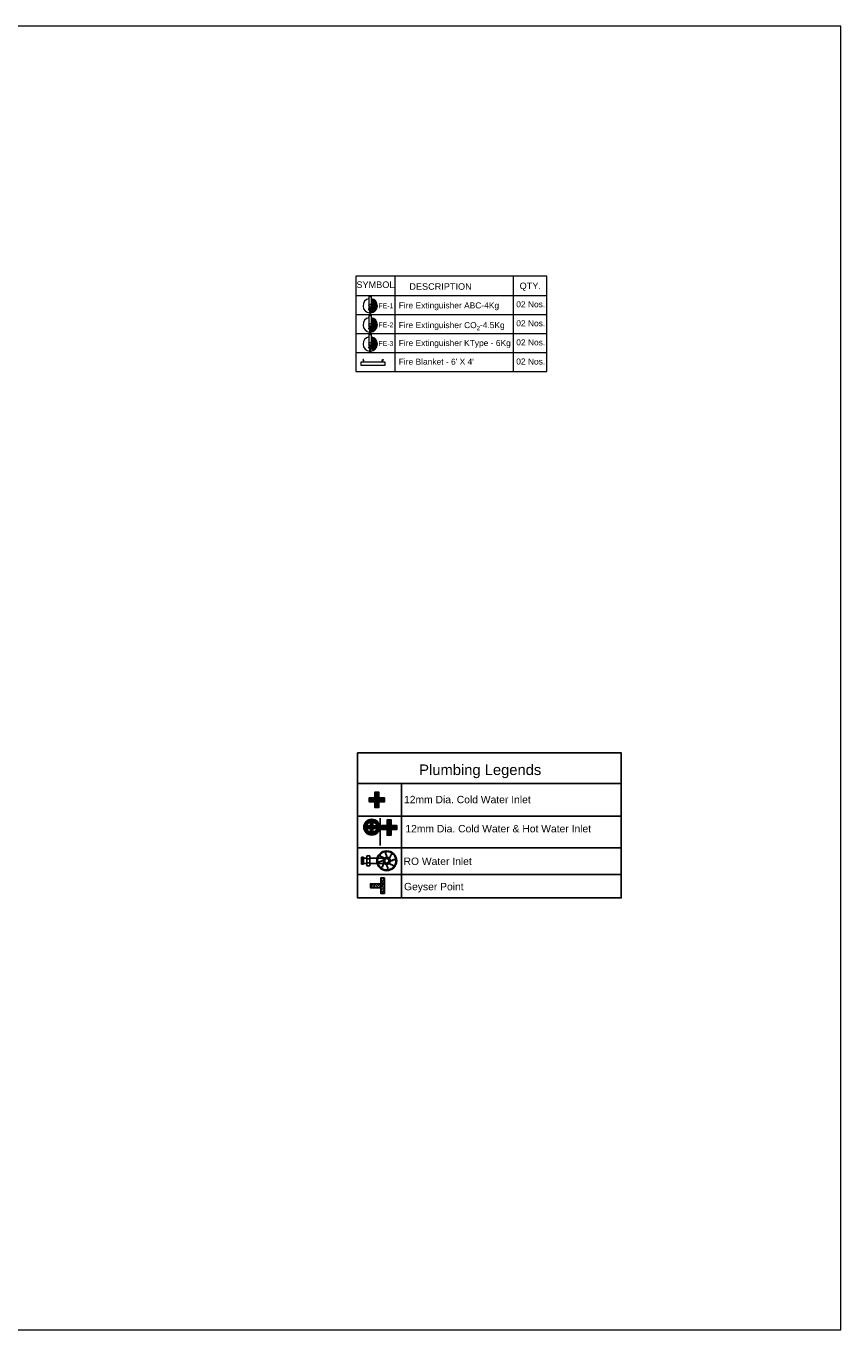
# Model space of a CAD drawing. Header units: millimetres. Extents: x 13115352 to 26511604, y 2875787 to 5794155.
# Tile 115 of 115: x 13277582 to 13293030, y 2875787 to 2900504. Entities that reach past the tile are written whole.
import ezdxf

# ---------------------------------------------------------------- set-up
doc = ezdxf.new("R2010")
doc.units = ezdxf.units.MM
doc.layers.get('0').update_dxf_attribs({"lineweight": 0})
doc.layers.add('Fire Extinguisher', color=1, linetype='Continuous', lineweight=0)
doc.layers.add('Plumbing', color=6, linetype='Continuous', lineweight=0)
doc.layers.add('Plumbing & Drainage', color=6, linetype='Continuous')
doc.styles.add('2.5 Arial_regular_annotative', font='arial.ttf', dxfattribs={"width": 0.8, "height": 2.5})
doc.styles.add('ARAIL', font='arial.ttf')
doc.styles.add('Arial', font='arial.ttf')

# ---------------------------------------------------------------- blocks, each defined once
blk = doc.blocks.new('A$C2E893D3C')
at = {"layer": 'Plumbing & Drainage', "color": 4, "linetype": 'ByBlock', "lineweight": -2}
for p, q in [((-1, -2.55), (-1, -2.59)), ((1, -2.55), (1, -2.65))]:
    blk.add_line(p, q, dxfattribs=at)
at = {"layer": 'Plumbing & Drainage', "color": 3, "linetype": 'ByBlock', "lineweight": -2}
for p, q in [((-1, -2.68), (-1, -4.95)), ((1, -2.75), (1, -4.95)), ((1.83, -7.99), (-1.83, -7.99)), ((-1.83, -7.99), (-1.83, -9.07)), ((1.83, -9.07), (-1.83, -9.07)), ((-1, -5.24), (-1, -7.99)), ((-1, -9.07), (-1, -10.33)), ((-0.74, -7.99), (-0.74, -9.07)), ((0.74, -7.99), (0.74, -9.07)), ((1, -5.24), (1, -7.99)), ((1, -9.07), (1, -10.33)), ((1.83, -7.99), (1.83, -9.07)), ((1.3, -10.33), (-1.3, -10.33)), ((-1.3, -10.33), (-1.3, -11.06)), ((1.3, -11.06), (-1.3, -11.06)), ((-1.29, -10.33), (-1.29, -11.06)), ((-1.27, -10.33), (-1.27, -11.06)), ((-1.25, -10.33), (-1.25, -11.06)), ((-1.23, -10.33), (-1.23, -11.06)), ((-1.2, -10.33), (-1.2, -11.06)), ((-1.17, -10.33), (-1.17, -11.06)), ((-1.13, -10.33), (-1.13, -11.06)), ((-1.09, -10.33), (-1.09, -11.06)), ((-1.03, -10.33), (-1.03, -11.06)), ((-0.98, -10.33), (-0.98, -11.06)), ((-0.9, -10.33), (-0.9, -11.06)), ((-0.81, -10.33), (-0.81, -11.06)), ((-0.69, -10.33), (-0.69, -11.06)), ((-0.54, -10.33), (-0.54, -11.06)), ((-0.35, -10.33), (-0.35, -11.06)), ((0, -10.33), (0, -11.06)), ((0.35, -10.33), (0.35, -11.06)), ((0.54, -10.33), (0.54, -11.06)), ((0.69, -10.33), (0.69, -11.06)), ((0.81, -10.33), (0.81, -11.06)), ((0.9, -10.33), (0.9, -11.06)), ((0.98, -10.33), (0.98, -11.06)), ((1.03, -10.33), (1.03, -11.06)), ((1.09, -10.33), (1.09, -11.06)), ((1.13, -10.33), (1.13, -11.06)), ((1.17, -10.33), (1.17, -11.06)), ((1.2, -10.33), (1.2, -11.06)), ((1.23, -10.33), (1.23, -11.06)), ((1.25, -10.33), (1.25, -11.06)), ((1.27, -10.33), (1.27, -11.06)), ((1.29, -10.33), (1.29, -11.06)), ((1.3, -10.33), (1.3, -11.06))]:
    blk.add_line(p, q, dxfattribs=at)
at = {"layer": 'Plumbing & Drainage', "color": 4, "linetype": 'ByBlock', "lineweight": -2}
for points in [[(-0.97, -0.73), (-1, -0.67), (-1.1, -0.56), (-1.24, -0.46), (-1.42, -0.39), (-1.62, -0.32), (-1.83, -0.25), (-2.05, -0.16), (-2.24, -0.05), (-2.41, 0.11), (-2.54, 0.33), (-2.6, 0.59)], [(-0.03, -0.32), (-0.01, -0.25), (0, -0.1), (-0.03, 0.06), (-0.1, 0.24), (-0.2, 0.43), (-0.3, 0.63), (-0.39, 0.84), (-0.45, 1.07), (-0.45, 1.3), (-0.39, 1.54), (-0.24, 1.77)], [(0.93, -0.69), (0.99, -0.66), (1.1, -0.56), (1.2, -0.42), (1.27, -0.24), (1.34, -0.04), (1.41, 0.17), (1.5, 0.39), (1.61, 0.58), (1.77, 0.75), (1.99, 0.88), (2.25, 0.94)], [(-1.34, -1.69), (-1.41, -1.67), (-1.56, -1.66), (-1.72, -1.69), (-1.9, -1.76), (-2.09, -1.86), (-2.29, -1.96), (-2.5, -2.05), (-2.73, -2.11), (-2.96, -2.11), (-3.2, -2.05), (-3.43, -1.9)], [(-0.93, -2.63), (-0.99, -2.66), (-1.1, -2.76), (-1.2, -2.9), (-1.27, -3.08), (-1.34, -3.28), (-1.41, -3.49), (-1.5, -3.71), (-1.61, -3.9), (-1.77, -4.07), (-1.99, -4.2), (-2.25, -4.26)], [(0.03, -3), (0.01, -3.07), (0, -3.22), (0.03, -3.38), (0.1, -3.56), (0.2, -3.75), (0.3, -3.95), (0.39, -4.16), (0.45, -4.39), (0.45, -4.62), (0.39, -4.86), (0.24, -5.09)], [(0.97, -2.59), (1, -2.65), (1.1, -2.76), (1.24, -2.86), (1.42, -2.93), (1.62, -3), (1.83, -3.07), (2.05, -3.16), (2.24, -3.27), (2.41, -3.43), (2.54, -3.65), (2.6, -3.91)], [(1.34, -1.63), (1.41, -1.65), (1.56, -1.66), (1.72, -1.63), (1.9, -1.56), (2.09, -1.46), (2.29, -1.36), (2.5, -1.27), (2.73, -1.21), (2.96, -1.21), (3.2, -1.27), (3.43, -1.42)]]:
    blk.add_lwpolyline(points, dxfattribs=at)
for points in [[(-0.91, -0.68), (-0.94, -0.64, 0.049755), (-0.95, -0.63), (-1.05, -0.51, 0.054892), (-1.06, -0.5), (-1.2, -0.41, 0.049401), (-1.21, -0.4), (-1.39, -0.32, 0.023296), (-1.4, -0.32), (-1.6, -0.25, 0.000993), (-1.6, -0.25), (-1.81, -0.19), (-2.02, -0.1), (-2.2, 0.01), (-2.36, 0.15), (-2.47, 0.35), (-2.54, 0.66)], [(0.04, -0.32), (0.06, -0.27, 0.049755), (0.06, -0.26), (0.07, -0.1, 0.054892), (0.06, -0.09), (0.04, 0.08, 0.049401), (0.03, 0.09), (-0.04, 0.27, 0.023296), (-0.04, 0.27), (-0.14, 0.46, 0.000993), (-0.14, 0.46), (-0.24, 0.66), (-0.32, 0.87), (-0.38, 1.08), (-0.38, 1.29), (-0.32, 1.51), (-0.16, 1.78)], [(0.98, -0.75), (1.02, -0.72, 0.049755), (1.03, -0.71), (1.15, -0.61, 0.054892), (1.16, -0.6), (1.25, -0.46, 0.049401), (1.26, -0.45), (1.34, -0.27, 0.023296), (1.34, -0.26), (1.41, -0.06, 0.000993), (1.41, -0.06), (1.47, 0.15), (1.56, 0.36), (1.67, 0.54), (1.81, 0.7), (2.01, 0.81), (2.32, 0.88)], [(-1.34, -1.62), (-1.39, -1.6, 0.049755), (-1.4, -1.6), (-1.56, -1.59, 0.054892), (-1.57, -1.6), (-1.74, -1.62, 0.049401), (-1.75, -1.63), (-1.93, -1.7, 0.023296), (-1.93, -1.7), (-2.12, -1.8, 0.000993), (-2.12, -1.8), (-2.32, -1.9), (-2.53, -1.98), (-2.74, -2.04), (-2.95, -2.04), (-3.17, -1.98), (-3.44, -1.82)], [(-0.98, -2.57), (-1.02, -2.6, 0.049755), (-1.03, -2.61), (-1.15, -2.71, 0.054892), (-1.16, -2.72), (-1.25, -2.86, 0.049401), (-1.26, -2.87), (-1.34, -3.05, 0.023296), (-1.34, -3.06), (-1.41, -3.26, 0.000993), (-1.41, -3.26), (-1.47, -3.47), (-1.56, -3.68), (-1.67, -3.86), (-1.81, -4.02), (-2.01, -4.13), (-2.32, -4.2)], [(-0.04, -3), (-0.06, -3.05, 0.049755), (-0.06, -3.06), (-0.07, -3.22, 0.054892), (-0.06, -3.23), (-0.04, -3.4, 0.049401), (-0.03, -3.41), (0.04, -3.59, 0.023296), (0.04, -3.59), (0.14, -3.78, 0.000993), (0.14, -3.78), (0.24, -3.98), (0.32, -4.19), (0.38, -4.4), (0.38, -4.61), (0.32, -4.83), (0.16, -5.1)], [(0.91, -2.64), (0.94, -2.68, 0.049755), (0.95, -2.69), (1.05, -2.81, 0.054892), (1.06, -2.82), (1.2, -2.91, 0.049401), (1.21, -2.92), (1.39, -3, 0.023296), (1.4, -3), (1.6, -3.07, 0.000993), (1.6, -3.07), (1.81, -3.13), (2.02, -3.22), (2.2, -3.33), (2.36, -3.47), (2.47, -3.67), (2.54, -3.98)], [(1.34, -1.7), (1.39, -1.72, 0.049755), (1.4, -1.72), (1.56, -1.73, 0.054892), (1.57, -1.72), (1.74, -1.7, 0.049401), (1.75, -1.69), (1.93, -1.62, 0.023296), (1.93, -1.62), (2.12, -1.52, 0.000993), (2.12, -1.52), (2.32, -1.42), (2.53, -1.34), (2.74, -1.28), (2.95, -1.28), (3.17, -1.34), (3.44, -1.5)]]:
    blk.add_lwpolyline(points, format="xyb", dxfattribs=at)
at = {"layer": 'Plumbing & Drainage', "color": 3, "linetype": 'ByBlock', "lineweight": -2}
for radius in [3.72, 3.44, 1.34, 0.838]:
    blk.add_circle((0, -1.66), radius, dxfattribs=at)
at = {"layer": 'Plumbing & Drainage', "color": 4, "linetype": 'ByBlock', "lineweight": -2}
for centre in [(-1.24, -1.73), (-1.22, -1.41), (-1.18, -2.05), (-1.11, -1.1), (-1.09, -1.72), (-1.07, -1.44), (-1.04, -2.35), (-1.03, -2), (-0.97, -1.17), (-0.93, -0.83), (-0.93, -1.71), (-0.91, -1.47), (-0.91, -2.26), (-0.88, -1.95), (-0.83, -1.24), (-0.83, -2.59), (-0.81, -0.94), (-0.78, -2.17), (-0.72, -2.47), (-0.7, -1.04), (-0.69, -0.62), (-0.62, -2.36), (-0.6, -0.75), (-0.56, -2.77), (-0.51, -0.88), (-0.49, -2.63), (-0.42, -2.49), (-0.39, -0.48), (-0.34, -0.63), (-0.29, -0.78), (-0.25, -2.88), (-0.22, -2.73), (-0.19, -2.57), (-0.07, -0.42), (-0.06, -0.57), (-0.05, -0.73), (0.05, -2.59), (0.06, -2.75), (0.07, -2.9), (0.19, -0.75), (0.22, -0.59), (0.25, -0.44), (0.29, -2.54), (0.34, -2.69), (0.39, -2.84), (0.42, -0.83), (0.49, -0.69), (0.51, -2.44), (0.56, -0.55), (0.6, -2.57), (0.62, -0.96), (0.69, -2.7), (0.7, -2.28), (0.72, -0.85), (0.78, -1.15), (0.81, -2.38), (0.83, -0.73), (0.83, -2.08), (0.88, -1.37), (0.91, -1.06), (0.91, -1.85), (0.93, -1.61), (0.93, -2.49), (0.97, -2.15), (1.04, -0.97), (1.03, -1.32), (1.07, -1.88), (1.09, -1.6), (1.11, -2.22), (1.18, -1.27), (1.22, -1.91), (1.24, -1.59)]:
    blk.add_circle(centre, 0.0669, dxfattribs=at)
blk = doc.blocks.new('A$C5213677E')
at = {"layer": 'Plumbing & Drainage'}
h = blk.add_hatch(dxfattribs=at)
h.set_pattern_fill('ANSI31', color=3, scale=1.779186, style=0)
h.set_pattern_definition([(45, (-118154.42546, -59474.61643), (-0.15725935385, 0.15725935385), [])])
h.paths.add_polyline_path([(4, 0), (0, 0), (0, -2.67), (4, -2.67), (4, -6.67), (6.67, -6.67), (6.67, -2.67), (10.68, -2.67), (10.68, 0), (6.67, 0), (6.67, 4), (4, 4)])
at = {"layer": 'Plumbing & Drainage', "color": 3}
blk.add_lwpolyline([(6.67, -2.67), (10.68, -2.67), (10.68, 0), (6.67, 0), (6.67, 4), (4, 4), (4, 0), (0, 0), (0, -2.67), (4, -2.67), (4, -6.67), (6.67, -6.67)], close=True, dxfattribs=at)
blk = doc.blocks.new('A$Cdc3c6119')
at = {"layer": 'Plumbing & Drainage', "ltscale": 50}
h = blk.add_hatch(dxfattribs=at)
h.set_pattern_fill('ANSI33', color=251, scale=100)
h.set_pattern_definition([(45, (-1618960.685, 589648.16), (-17.67766953, 17.67766953), []), (45, (-1618943.007, 589648.16), (-17.67766953, 17.67766953), [12.5, -6.25])])
h.paths.add_polyline_path([(0, 0), (37, 0), (37, 147), (0, 147)])
h.paths.add_polyline_path([(37, 55), (135, 55), (135, 92), (37, 92)])
at = {"layer": 'Plumbing & Drainage', "color": 1, "ltscale": 50}
for points in [[(0, 0), (37, 0), (37, 147), (0, 147)], [(37, 55), (135, 55), (135, 92), (37, 92)]]:
    blk.add_lwpolyline(points, close=True, dxfattribs=at)
blk = doc.blocks.new('A$C8c2bd65f')
at = {"layer": 'Plumbing & Drainage'}
h = blk.add_hatch(dxfattribs=at)
h.set_pattern_fill('ANSI31', color=3, scale=1.779186, style=0)
h.set_pattern_definition([(45, (-1673775.82137, 471282.61423), (-0.157259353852, 0.157259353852), [])])
h.paths.add_polyline_path([(-102, 116), (-157, 116), (-157, 152), (-102, 152), (-102, 207), (-65, 207), (-65, 152), (-10, 152), (-10, 116), (-65, 116), (-65, 61), (-102, 61)])
h = blk.add_hatch(dxfattribs=at)
h.set_pattern_fill('ANSI31', color=1, scale=1.779186, style=0)
h.set_pattern_definition([(45, (-1673763.96132, 471282.1934), (-0.157259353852, 0.157259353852), [])])
h.paths.add_polyline_path([(6, 137, -1), (156, 137, -1)])
h.paths.add_polyline_path([(94, 126), (131, 126, -0.277378), (94, 88)], flags=16)
h.paths.add_polyline_path([(70, 88), (70, 126), (32, 126, 0.28651)], flags=16)
h.paths.add_polyline_path([(94, 150), (130, 150, 0.268289), (94, 186)], flags=16)
h.paths.add_polyline_path([(70, 150), (70, 187, 0.277378), (32, 150)], flags=16)
at = {"layer": 'Plumbing & Drainage', "color": 1}
blk.add_line((0, 224), (0, -35), dxfattribs=at)
blk.add_lwpolyline([(-65, 152), (-10, 152), (-10, 116), (-65, 116), (-65, 61), (-102, 61), (-102, 116), (-157, 116), (-157, 152), (-102, 152), (-102, 207), (-65, 207)], close=True, dxfattribs=at)
at = {"layer": 'Plumbing & Drainage', "color": 3}
for points in [[(32, 150), (70, 150), (70, 187, 0.277378)], [(70, 88), (70, 126), (32, 126, 0.28651)], [(130, 150), (94, 150), (94, 186, -0.268289)], [(94, 88), (94, 126), (131, 126, -0.277378)]]:
    blk.add_lwpolyline(points, format="xyb", close=True, dxfattribs=at)
blk.add_circle((81, 137), 75.1, dxfattribs=at)

msp = doc.modelspace()

# ---------------------------------------------------------------- linework, layer by layer
at = {"color": 3, "ltscale": 0.25}
msp.add_lwpolyline([(13293030, 2900504.5), (13250539.8, 2900504.5), (13250539.8, 2875787), (13293030, 2875787)], close=True, dxfattribs=at)
at = {"layer": 'Fire Extinguisher', "color": 7, "ltscale": 500}
for p, q in [((13284572.1, 2895761.5), (13284572.1, 2893953.4)), ((13286815.7, 2895761.5), (13286815.7, 2893953.4))]:
    msp.add_line(p, q, dxfattribs=at)
at = {"layer": 'Fire Extinguisher', "color": 7}
for p, q in [((13283830.9, 2895400.1), (13287452.4, 2895400.1)), ((13283830.9, 2895039.7), (13287452.4, 2895039.7)), ((13283830.9, 2894677.2), (13287452.4, 2894677.2)), ((13283830.9, 2894314.8), (13287452.4, 2894314.8))]:
    msp.add_line(p, q, dxfattribs=at)
at = {"layer": 'Fire Extinguisher', "color": 1, "linetype": 'Continuous', "lineweight": 0, "ltscale": 250}
for p, q in [((13284071.7, 2895178.7, 0), (13284139.7, 2895178.7, 0)), ((13284085.9, 2895380.4, 0), (13284125.4, 2895380.4, 0)), ((13284085.9, 2895224.7, 0), (13284085.9, 2895380.4, 0)), ((13284125.4, 2895224.7, 0), (13284085.9, 2895224.7, 0)), ((13284091.4, 2895141.5, 0), (13284091.4, 2895178.7, 0)), ((13284119.9, 2895141.5, 0), (13284119.9, 2895178.7, 0)), ((13284125.4, 2895380.4, 0), (13284125.4, 2895224.7, 0)), ((13284139.7, 2895178.7, 0), (13284139.7, 2895141.5, 0)), ((13284139.7, 2895141.5, 0), (13284071.7, 2895141.5, 0)), ((13284078.2, 2895141.5, 0), (13284133.1, 2895141.5, 0)), ((13284078.2, 2895121.7, 0), (13284078.2, 2895141.5, 0)), ((13284133.1, 2895121.7, 0), (13284078.2, 2895121.7, 0)), ((13284096.9, 2895121.7, 0), (13284114.4, 2895121.7, 0)), ((13284096.9, 2895053.8, 0), (13284096.9, 2895121.7, 0)), ((13284114.4, 2895053.8, 0), (13284096.9, 2895053.8, 0)), ((13284114.4, 2895121.7, 0), (13284114.4, 2895053.8, 0)), ((13284133.1, 2895141.5, 0), (13284133.1, 2895121.7, 0))]:
    msp.add_line(p, q, dxfattribs=at)
at = {"layer": 'Fire Extinguisher', "linetype": 'Continuous'}
for p, q in [((13284120.2, 2895183.9, 0), (13284125.3, 2895178.7, 0)), ((13284124.6, 2895224.7, 0), (13284220.6, 2895128.6, 0)), ((13284125.4, 2895314.3, 0), (13284241.8, 2895197.9, 0)), ((13284125.4, 2895291.7, 0), (13284239.7, 2895177.4, 0)), ((13284125.4, 2895269.1, 0), (13284235.1, 2895159.3, 0)), ((13284125.4, 2895246.4, 0), (13284228.7, 2895143.2, 0)), ((13284125.9, 2895336.4, 0), (13284240.4, 2895221.9, 0)), ((13284128.4, 2895198.2, 0), (13284211.1, 2895115.5, 0)), ((13284139.7, 2895164.3, 0), (13284200.3, 2895103.7, 0)), ((13284157.1, 2895327.9, 0), (13284231.8, 2895253.1, 0)), ((13284114.4, 2895099.1, 0), (13284142.9, 2895070.7, 0)), ((13284114.4, 2895076.5, 0), (13284124.2, 2895066.7, 0)), ((13284114.5, 2895121.7, 0), (13284159.6, 2895076.6, 0)), ((13284133.1, 2895125.7, 0), (13284174.6, 2895084.2, 0)), ((13284139.7, 2895141.7, 0), (13284188.1, 2895093.3, 0))]:
    msp.add_line(p, q, dxfattribs=at)
at = {"layer": 'Fire Extinguisher', "color": 3, "linetype": 'Continuous', "lineweight": 0, "ltscale": 250}
for p, q in [((13284085.9, 2895018.4, 0), (13284125.4, 2895018.4, 0)), ((13284085.9, 2894862.8, 0), (13284085.9, 2895018.4, 0)), ((13284125.4, 2895018.4, 0), (13284125.4, 2894862.8, 0)), ((13284071.7, 2894816.8, 0), (13284139.7, 2894816.8, 0)), ((13284139.7, 2894779.5, 0), (13284071.7, 2894779.5, 0)), ((13284078.2, 2894779.5, 0), (13284133.1, 2894779.5, 0)), ((13284078.2, 2894759.8, 0), (13284078.2, 2894779.5, 0)), ((13284133.1, 2894759.8, 0), (13284078.2, 2894759.8, 0)), ((13284125.4, 2894862.8, 0), (13284085.9, 2894862.8, 0)), ((13284091.4, 2894779.5, 0), (13284091.4, 2894816.8, 0)), ((13284096.9, 2894759.8, 0), (13284114.4, 2894759.8, 0)), ((13284096.9, 2894691.8, 0), (13284096.9, 2894759.8, 0)), ((13284114.4, 2894691.8, 0), (13284096.9, 2894691.8, 0)), ((13284114.4, 2894759.8, 0), (13284114.4, 2894691.8, 0)), ((13284119.9, 2894779.5, 0), (13284119.9, 2894816.8, 0)), ((13284133.1, 2894779.5, 0), (13284133.1, 2894759.8, 0)), ((13284139.7, 2894816.8, 0), (13284139.7, 2894779.5, 0))]:
    msp.add_line(p, q, dxfattribs=at)
at = {"layer": 'Fire Extinguisher', "color": 3, "linetype": 'Continuous'}
for p, q in [((13284241.7, 2894847.2), (13284125.4, 2894963.5)), ((13284240.9, 2894823.4), (13284125.4, 2894938.9)), ((13284236.8, 2894803), (13284125.4, 2894914.4)), ((13284236.8, 2894876.6), (13284142.5, 2894970.9)), ((13284205.6, 2894932.4), (13284198.3, 2894939.7)), ((13284155.2, 2894712.9), (13284114.4, 2894753.6)), ((13284136.5, 2894707.1), (13284114.4, 2894729.1)), ((13284115.1, 2894703.9), (13284114.4, 2894704.5)), ((13284124.9, 2894816.8), (13284119.9, 2894821.8)), ((13284230.4, 2894784.9), (13284125.4, 2894889.9)), ((13284222, 2894768.8), (13284125.4, 2894865.3)), ((13284211.8, 2894754.4), (13284128.6, 2894837.7)), ((13284171.9, 2894720.7), (13284132.8, 2894759.8)), ((13284186.8, 2894730.3), (13284137.6, 2894779.5)), ((13284200.1, 2894741.6), (13284139.7, 2894802))]:
    msp.add_line(p, q, dxfattribs=at)
at = {"layer": 'Fire Extinguisher', "color": 6, "linetype": 'Continuous', "lineweight": 0, "ltscale": 250}
for p, q in [((13284071.7, 2894454.9, 0), (13284139.7, 2894454.9, 0)), ((13284085.9, 2894656.5, 0), (13284125.4, 2894656.5, 0)), ((13284085.9, 2894500.8, 0), (13284085.9, 2894656.5, 0)), ((13284125.4, 2894500.8, 0), (13284085.9, 2894500.8, 0)), ((13284091.4, 2894417.6, 0), (13284091.4, 2894454.9, 0)), ((13284119.9, 2894417.6, 0), (13284119.9, 2894454.9, 0)), ((13284125.4, 2894656.5, 0), (13284125.4, 2894500.8, 0)), ((13284139.7, 2894454.9, 0), (13284139.7, 2894417.6, 0)), ((13284139.7, 2894417.6, 0), (13284071.7, 2894417.6, 0)), ((13284078.2, 2894417.6, 0), (13284133.1, 2894417.6, 0)), ((13284078.2, 2894397.9, 0), (13284078.2, 2894417.6, 0)), ((13284133.1, 2894397.9, 0), (13284078.2, 2894397.9, 0)), ((13284096.9, 2894397.9, 0), (13284114.4, 2894397.9, 0)), ((13284096.9, 2894329.9, 0), (13284096.9, 2894397.9, 0)), ((13284114.4, 2894397.9, 0), (13284114.4, 2894329.9, 0)), ((13284133.1, 2894417.6, 0), (13284133.1, 2894397.9, 0))]:
    msp.add_line(p, q, dxfattribs=at)
at = {"layer": 'Fire Extinguisher', "color": 6, "linetype": 'Continuous'}
for p, q in [((13284118.8, 2894454.9), (13284116.2, 2894457.4)), ((13284219.6, 2894403.1), (13284121.9, 2894500.8)), ((13284241.9, 2894478.9), (13284125.4, 2894595.4)), ((13284240.2, 2894456.1), (13284125.4, 2894570.9)), ((13284235.4, 2894436.3), (13284125.4, 2894546.3)), ((13284228.4, 2894418.8), (13284125.4, 2894521.8)), ((13284209, 2894389.1), (13284127.5, 2894470.7)), ((13284238.9, 2894506.5), (13284134.4, 2894611)), ((13284196.9, 2894376.7), (13284139.7, 2894433.9)), ((13284223.2, 2894546.7), (13284174.5, 2894595.4)), ((13284167.9, 2894356.7), (13284126.7, 2894397.9)), ((13284183.2, 2894365.8), (13284133.1, 2894416))]:
    msp.add_line(p, q, dxfattribs=at)
at = {"layer": 'Fire Extinguisher', "color": 7}
msp.add_lwpolyline([(13283830.9, 2893953.4), (13287452.4, 2893953.4), (13287452.4, 2895761.5), (13283830.9, 2895761.5)], close=True, dxfattribs=at)
at = {"layer": 'Fire Extinguisher'}
msp.add_lwpolyline([(13283929.8, 2894073.2), (13284388.8, 2894073.2), (13284388.8, 2894130.6), (13283929.8, 2894130.6)], close=True, dxfattribs=at)
at = {"layer": 'Fire Extinguisher', "color": 1, "linetype": 'Continuous', "lineweight": 0, "ltscale": 250}
msp.add_circle((13284105.7, 2895201.7, 0), 23, dxfattribs=at)
at = {"layer": 'Fire Extinguisher', "color": 3, "linetype": 'Continuous', "lineweight": 0, "ltscale": 250}
msp.add_circle((13284105.7, 2894839.8, 0), 23, dxfattribs=at)
at = {"layer": 'Fire Extinguisher', "color": 6, "linetype": 'Continuous', "lineweight": 0, "ltscale": 250}
msp.add_circle((13284105.7, 2894477.8, 0), 23, dxfattribs=at)
at = {"layer": 'Fire Extinguisher', "color": 1, "linetype": 'Continuous', "lineweight": 0, "ltscale": 250}
for start, end in [(98.33622, 266.30554), (273.69446, 81.66378)]:
    msp.add_arc((13284105.7, 2895201.7, 0), 136.2, start, end, dxfattribs=at)
at = {"layer": 'Fire Extinguisher', "color": 3, "linetype": 'Continuous', "lineweight": 0, "ltscale": 250}
for start, end in [(98.33622, 266.30554), (273.69446, 81.66378)]:
    msp.add_arc((13284105.7, 2894839.8, 0), 136.2, start, end, dxfattribs=at)
at = {"layer": 'Fire Extinguisher', "color": 6, "linetype": 'Continuous', "lineweight": 0, "ltscale": 250}
for start, end in [(98.33622, 266.30554), (273.69446, 81.66378)]:
    msp.add_arc((13284105.7, 2894477.8, 0), 136.2, start, end, dxfattribs=at)
at = {"layer": 'Fire Extinguisher'}
for points in [[(13283984.4, 2894130.6), (13283985.5, 2894134.1), (13283989.3, 2894149.4), (13283982.3, 2894166.5), (13283978.6, 2894185), (13283963.7, 2894185.9), (13283978.4, 2894159), (13283977, 2894144.7), (13283974.8, 2894127.8), (13283974.7, 2894131.9), (13283974.7, 2894132.8)], [(13284334.2, 2894130.6), (13284333.1, 2894134.1), (13284329.4, 2894149.4), (13284336.3, 2894166.5), (13284340, 2894185), (13284354.9, 2894185.9), (13284340.2, 2894159), (13284341.6, 2894144.7), (13284343.9, 2894127.8), (13284343.9, 2894131.9), (13284343.9, 2894132.8)]]:
    msp.add_open_spline(points, degree=3, knots=[45.919736, 45.919736, 45.919736, 45.919736, 117.7512737, 355.8131135, 404.916164, 451.5974734, 562.9860112, 755.4716417, 805.8490519, 820.3456884, 820.3456884, 820.3456884, 820.3456884], dxfattribs=at)
at = {"layer": 'Plumbing & Drainage', "color": 7, "ltscale": 10}
for p, q in [((13283865.5, 2886147.5), (13288865.9, 2886147.5)), ((13284696.9, 2883975.8), (13284696.9, 2886147.5)), ((13288865.9, 2885523.5), (13283865.5, 2885523.5)), ((13283865.5, 2885523.5), (13288865.9, 2885523.5)), ((13283865.5, 2884928.6), (13288865.9, 2884928.6)), ((13283865.5, 2884421.2), (13288865.9, 2884421.2))]:
    msp.add_line(p, q, dxfattribs=at)
msp.add_lwpolyline([(13283865.5, 2886725.9), (13288865.9, 2886725.9), (13288865.9, 2883975.8), (13283865.5, 2883975.8)], close=True, dxfattribs=at)

# ---------------------------------------------------------------- block references
at = {"layer": 'Plumbing', "ltscale": 50, "xscale": 27.52094540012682, "yscale": 27.52094540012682, "zscale": 27.52094540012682}
msp.add_blockref('A$C5213677E', (13284085.7, 2885872.6), dxfattribs=at)
at = {"layer": 'Plumbing', "ltscale": 50, "xscale": 2, "yscale": 2, "zscale": 2, "rotation": 180}
msp.add_blockref('A$Cdc3c6119', (13284379, 2884354.7), dxfattribs=at)
at = {"layer": 'Plumbing & Drainage', "xscale": -2, "yscale": 2, "zscale": 2}
msp.add_blockref('A$C8c2bd65f', (13284297.3, 2885042.9), dxfattribs=at)
at = {"layer": 'Plumbing & Drainage', "linetype": 'ByBlock', "lineweight": -2, "xscale": 50.70822835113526, "yscale": 50.70822835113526, "zscale": 50.70822835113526, "rotation": 270}
msp.add_blockref('A$C2E893D3C', (13284503.5, 2884680.8), dxfattribs=at)

# ---------------------------------------------------------------- texts
at = {"layer": 'Fire Extinguisher', "color": 7, "lineweight": 0, "style": 'ARAIL'}
for s, height, p in [('SYMBOL', 123.9, (13283844.7, 2895539.5, 3538.4)), ('DESCRIPTION', 123.898, (13284847.7, 2895505.3, 3538.4)), ('QTY.', 123.9, (13286938.9, 2895518.3, 3538.4)), ('02 Nos.', 114.01, (13286874.9, 2895173.9, 3543.5)), ('02 Nos.', 114.01, (13286874.9, 2894813.5, 3543.5)), ('02 Nos.', 114.01, (13286874.9, 2894451.1, 3543.5)), ('02 Nos.', 114.01, (13286874.9, 2894088.6, 3543.5))]:
    msp.add_text(s, height=height, dxfattribs=at).set_placement(p)
at = {"layer": 'Fire Extinguisher', "color": 1, "style": '2.5 Arial_regular_annotative', "width": 0.8}
msp.add_text('FE-1', height=93.16, dxfattribs=at).set_placement((13284262.9, 2895156, 0))
at = {"layer": 'Fire Extinguisher', "color": 3, "style": '2.5 Arial_regular_annotative', "width": 0.8}
for p in [(13284262.9, 2894795.1, 0), (13284262.9, 2894794.8, 0)]:
    msp.add_text('FE-2', height=93.16, dxfattribs=at).set_placement(p)
at = {"layer": 'Fire Extinguisher', "color": 6, "style": '2.5 Arial_regular_annotative', "width": 0.8}
for p in [(13284262.9, 2894439.4, 0), (13284262.9, 2894439.1, 0)]:
    msp.add_text('FE-3', height=93.16, dxfattribs=at).set_placement(p)
at = {"layer": 'Fire Extinguisher', "color": 7, "lineweight": 0, "char_height": 114.011, "attachment_point": 1, "style": 'ARAIL'}
for s, insert in [('Fire Extinguisher ABC-4Kg', (13284646.8, 2895266)), ('\\A1;Fire Extinguisher CO{\\H0.7x;\\S^ 2;}-4.5Kg', (13284646.8, 2894892.2)), ('Fire Extinguisher KType - 6Kg', (13284646.8, 2894553.3)), ("Fire Blanket - 6' X 4'", (13284646.8, 2894199.3))]:
    msp.add_mtext_dynamic_manual_height_columns(s, width=2962.534, gutter_width=2500, heights=[0], dxfattribs=dict(at, insert=insert))
at = {"layer": 'Plumbing & Drainage', "color": 7, "ltscale": 10, "style": 'Arial'}
msp.add_text('Plumbing Legends', height=200, dxfattribs=at).set_placement((13285035, 2886306))
at = {"layer": 'Plumbing & Drainage', "color": 7, "ltscale": 10, "char_height": 140, "width": 5130.794, "attachment_point": 1, "rotation": 360, "style": 'Arial'}
for s, insert in [('\\A1;12mm Dia. Cold Water Inlet ', (13284747.2, 2885911.7)), ('\\A1;12mm Dia. Cold Water & Hot Water Inlet ', (13284773, 2885359.9)), ('\\A1;RO Water Inlet', (13284738.1, 2884740.9)), ('\\A1;Geyser Point', (13284747.2, 2884261.7))]:
    msp.add_mtext(s, dxfattribs=dict(at, insert=insert))

doc.saveas('drawing.dxf')
